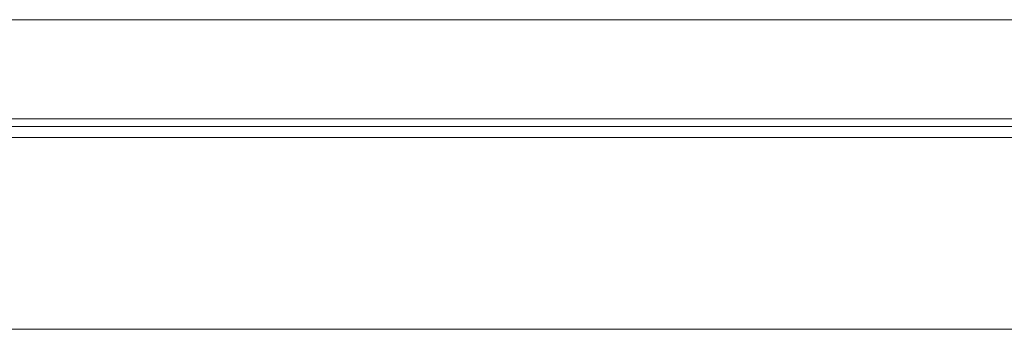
# Model space of a CAD drawing. Header units: millimetres. Extents: x 673 to 1184, y 181 to 367.
# Tile 5 of 54: x 1017 to 1049, y 213 to 223. Entities that reach past the tile are written whole.
import ezdxf

# ---------------------------------------------------------------- set-up
doc = ezdxf.new("R2010")
doc.units = ezdxf.units.MM
doc.layers.add('OUT', color=3, linetype='Continuous')

msp = doc.modelspace()

# ---------------------------------------------------------------- linework, layer by layer
at = {"layer": 'OUT', "color": 0, "linetype": 'Continuous', "lineweight": 15}
for p, q in [((1112.066, 222.837), (1006.066, 222.837)), ((1112.066, 219.587), (1006.066, 219.587)), ((934.807, 219.333), (1181.066, 219.333)), ((935.028, 218.98), (1181.066, 218.98)), ((936.669, 212.687), (1181.066, 212.687))]:
    msp.add_line(p, q, dxfattribs=at)

doc.saveas('drawing.dxf')
